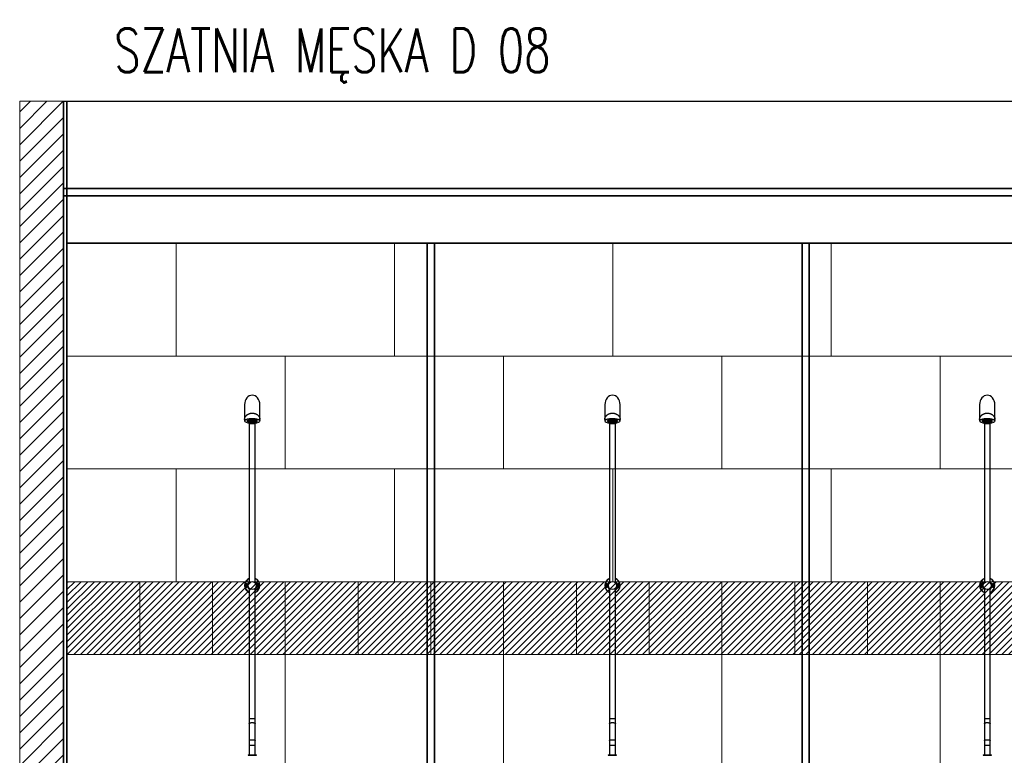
# Model space of a CAD drawing. Header units: millimetres. Extents: x 15214 to 140083, y -437840 to -79279.
# Tile 17 of 64: x 36099 to 36369, y -198313 to -198111. Entities that reach past the tile are written whole.
import ezdxf
from ezdxf.enums import TextEntityAlignment as Align

# ---------------------------------------------------------------- set-up
doc = ezdxf.new("R2010")
doc.units = ezdxf.units.MM
for name, color, linetype, lineweight in [('0-ZABUDOWA GK-MDF', 54, 'Continuous', 35), ('1_POSADZKA PODZIAŁY', 151, 'Continuous', 0), ('1_PŁYTKI KOLOR', 7, 'Continuous', 0), ('A_wymiary', 7, 'Continuous', 5), ('Hatch', 4, 'Continuous', 5), ('Istn-sciany', 3, 'Continuous', 30), ('Opis_pom', 9, 'Continuous', 18), ('Sciany', 2, 'Continuous', 35), ('WYMIAROWANIE', 1, 'Continuous', 13)]:
    doc.layers.add(name, color=color, linetype=linetype, lineweight=lineweight)
doc.layers.add('C-wypos-sanitarne', color=1, linetype='Continuous')
doc.styles.add('TXT', font='simplex.shx')

# ---------------------------------------------------------------- blocks, each defined once
blk = doc.blocks.new('BATERIA PRYSZNCOWA')
at = {"layer": 'C-wypos-sanitarne'}
for p, q in [((35660.2, -195749.7), (35660.2, -195790.5)), ((35702.2, -195790.5), (35702.2, -195749.7)), ((35668.2, -195794.2), (35668.2, -195795)), ((35672.8, -195793.1), (35673.5, -195792.9)), ((35674.1, -195793.6), (35672.8, -195793.1)), ((35673, -195798.2), (35673.2, -195798.1)), ((35674.2, -195798.5), (35673, -195798.2)), ((35674.1, -195793.3), (35673.2, -195793)), ((35673.2, -195798.1), (35673.8, -195798.3)), ((35673.5, -195792.9), (35673.4, -195793)), ((35673.4, -195792.9), (35673.4, -195793)), ((35673.4, -195793), (35674.5, -195793.4)), ((35673.5, -195792.9), (35673.5, -195792.9)), ((35673.7, -195798), (35673.8, -195798)), ((35674.2, -195798.2), (35673.7, -195798)), ((35673.8, -195798), (35674.3, -195798.1)), ((35673.8, -195798.3), (35674.2, -195798.2)), ((35674.8, -195793.3), (35674.1, -195793.6)), ((35674.2, -195793.3), (35674.1, -195793.3)), ((35674.1, -195793.3), (35674.1, -195793.6)), ((35674.1, -195797.7), (35674.2, -195797.6)), ((35674.8, -195797.9), (35674.1, -195797.7)), ((35674.2, -195798.2), (35674.1, -195798.2)), ((35674.2, -195797.6), (35675.5, -195798)), ((35675.1, -195797.9), (35674.2, -195798.2)), ((35675.5, -195798), (35674.2, -195798.5)), ((35674.2, -195798.1), (35674.2, -195798.2)), ((35674.2, -195798.2), (35674.2, -195798.5)), ((35674.3, -195798.1), (35674.8, -195797.9)), ((35674.4, -195792.7), (35674.4, -195793)), ((35674.5, -195793.4), (35674.7, -195793.3)), ((35674.7, -195794), (35674.9, -195795.7)), ((35674.8, -195793.2), (35674.8, -195792.9)), ((35674.8, -195793.1), (35674.8, -195793.1)), ((35674.8, -195793.1), (35674.8, -195793.3)), ((35674.8, -195797.8), (35674.8, -195797.9)), ((35675.2, -195798.8), (35676.2, -195798.2)), ((35675.8, -195798.9), (35675.2, -195798.8)), ((35675.3, -195792.4), (35676.7, -195792.1)), ((35676.2, -195792.9), (35675.3, -195792.4)), ((35675.8, -195798.6), (35675.6, -195798.6)), ((35676.2, -195792.7), (35675.7, -195792.3)), ((35676.8, -195798.3), (35675.8, -195798.9)), ((35676.4, -195798.3), (35675.8, -195798.6)), ((35675.8, -195798.6), (35675.8, -195798.9)), ((35676.8, -195792.2), (35676, -195792.3)), ((35676, -195792.2), (35676, -195792.3)), ((35676, -195792.3), (35676.3, -195792.5)), ((35676.5, -195792.6), (35676.2, -195792.7)), ((35677.8, -195792.7), (35676.2, -195792.9)), ((35676.2, -195792.7), (35676.2, -195792.9)), ((35676.2, -195798.2), (35676.8, -195798.3)), ((35676.3, -195792.5), (35677, -195792.4)), ((35677.1, -195792.4), (35676.4, -195792.5)), ((35676.4, -195792.5), (35676.8, -195792.8)), ((35676.4, -195792.5), (35676.4, -195792.5)), ((35676.7, -195792.1), (35676.8, -195792.2)), ((35676.8, -195792.8), (35677.7, -195792.6)), ((35677, -195792.4), (35677.1, -195792.4)), ((35677.7, -195798.6), (35677.5, -195798.5)), ((35677.7, -195792.6), (35677.8, -195792.7)), ((35677.7, -195798.6), (35677.7, -195798.8)), ((35677.7, -195798.7), (35677.7, -195798.8)), ((35677.7, -195798.7), (35677.7, -195799)), ((35677.7, -195798.8), (35677.7, -195799)), ((35677.7, -195799.1), (35677.7, -195799.2)), ((35678.8, -195799.3), (35677.7, -195799.2)), ((35677.9, -195792), (35678.6, -195791.9)), ((35678.4, -195792.6), (35677.9, -195792)), ((35677.9, -195798.5), (35677.9, -195798.7)), ((35677.9, -195798.5), (35677.9, -195798.7)), ((35677.9, -195799.1), (35678.1, -195799.2)), ((35678.4, -195792.3), (35678.1, -195791.9)), ((35678.3, -195798.9), (35678.1, -195798.9)), ((35678.1, -195799.2), (35678.3, -195798.9)), ((35678.1, -195798.9), (35678.1, -195798.9)), ((35678.2, -195798.5), (35679.3, -195798.7)), ((35678.2, -195798.9), (35678.4, -195798.9)), ((35678.3, -195798.9), (35678.3, -195798.9)), ((35678.8, -195799), (35678.3, -195799)), ((35678.9, -195792.3), (35678.4, -195792.3)), ((35678.4, -195792.3), (35678.4, -195792.6)), ((35680.1, -195792.5), (35678.4, -195792.6)), ((35678.4, -195798.6), (35678.4, -195798.6)), ((35678.6, -195798.6), (35678.4, -195798.6)), ((35678.4, -195798.9), (35678.6, -195798.6)), ((35678.6, -195791.9), (35679, -195792.5)), ((35678.6, -195798.6), (35678.6, -195798.6)), ((35679.1, -195798.6), (35678.8, -195799)), ((35679.3, -195798.7), (35678.8, -195799.3)), ((35678.8, -195799), (35678.8, -195799.3)), ((35679, -195792.5), (35680, -195792.4)), ((35679.9, -195798.7), (35680.7, -195798.7)), ((35680.6, -195799.4), (35679.9, -195798.7)), ((35680, -195792.4), (35680.1, -195792.5)), ((35680.6, -195799.1), (35680.2, -195798.7)), ((35680.4, -195792.4), (35681.2, -195791.8)), ((35680.7, -195792.4), (35680.4, -195792.4)), ((35680.6, -195799.1), (35680.6, -195799.4)), ((35681, -195799.1), (35680.6, -195799.1)), ((35681.2, -195799.4), (35680.6, -195799.4)), ((35680.7, -195792.2), (35680.7, -195792.4)), ((35680.9, -195792.3), (35680.7, -195792.4)), ((35680.7, -195798.7), (35680.8, -195798.9)), ((35680.8, -195798.9), (35681.5, -195798.9)), ((35680.9, -195792), (35680.9, -195792)), ((35681.3, -195792), (35680.9, -195792.2)), ((35680.9, -195792), (35680.9, -195792.2)), ((35680.9, -195792.1), (35680.9, -195792.3)), ((35680.9, -195792.2), (35681.5, -195792.2)), ((35681.6, -195792.3), (35680.9, -195792.3)), ((35681.5, -195798.9), (35680.9, -195798.9)), ((35680.9, -195798.9), (35681.1, -195799.2)), ((35680.9, -195798.9), (35680.9, -195798.9)), ((35681.1, -195799.2), (35681.5, -195798.9)), ((35681.2, -195791.8), (35681.8, -195791.8)), ((35682, -195798.7), (35681.2, -195799.4)), ((35681.2, -195799.1), (35681.2, -195799.4)), ((35681.3, -195791.8), (35681.3, -195792)), ((35681.5, -195792.2), (35681.3, -195792)), ((35681.5, -195792), (35681.4, -195791.8)), ((35681.6, -195792), (35681.5, -195792)), ((35681.5, -195792), (35681.5, -195792.2)), ((35681.5, -195798.9), (35681.7, -195798.7)), ((35681.5, -195798.9), (35681.5, -195798.9)), ((35681.5, -195798.9), (35681.5, -195798.9)), ((35681.7, -195792.2), (35681.6, -195792)), ((35681.6, -195792), (35681.6, -195792.3)), ((35681.7, -195792.5), (35681.6, -195792.3)), ((35682.2, -195792.2), (35681.7, -195792.2)), ((35681.7, -195792.2), (35681.7, -195792.5)), ((35682.5, -195792.5), (35681.7, -195792.5)), ((35681.7, -195798.7), (35682, -195798.7)), ((35681.8, -195791.8), (35682.5, -195792.5)), ((35682.3, -195798.7), (35684, -195798.6)), ((35682.4, -195798.8), (35682.3, -195798.7)), ((35683.4, -195798.7), (35682.4, -195798.8)), ((35682.4, -195798.7), (35682.4, -195798.8)), ((35683.1, -195792.5), (35683.6, -195791.9)), ((35684.2, -195792.6), (35683.1, -195792.5)), ((35683.8, -195792.3), (35683.3, -195792.2)), ((35683.4, -195798.6), (35683.4, -195798.7)), ((35683.8, -195799.3), (35683.4, -195798.7)), ((35683.8, -195799), (35683.5, -195798.6)), ((35683.6, -195791.9), (35684.7, -195792)), ((35684, -195792), (35683.8, -195792.2)), ((35683.8, -195792.2), (35683.8, -195792.5)), ((35684, -195792.3), (35683.8, -195792.5)), ((35683.8, -195792.5), (35684, -195792.5)), ((35684.3, -195798.9), (35683.8, -195799)), ((35683.8, -195799), (35683.8, -195799.3)), ((35684.5, -195799.2), (35683.8, -195799.3)), ((35684.1, -195792), (35684, -195792)), ((35684, -195792), (35684, -195792.3)), ((35684.2, -195792.3), (35684, -195792.3)), ((35684, -195798.6), (35684.5, -195799.2)), ((35684.1, -195791.9), (35684.1, -195791.9)), ((35684.1, -195791.9), (35684.1, -195792.2)), ((35684.3, -195792), (35684.1, -195792.2)), ((35684.1, -195792.2), (35684.3, -195792.2)), ((35684.2, -195792.2), (35684.2, -195792.3)), ((35684.2, -195792.6), (35684.2, -195792.6)), ((35684.3, -195791.9), (35684.3, -195792)), ((35684.5, -195792), (35684.3, -195792)), ((35684.5, -195792), (35684.5, -195792)), ((35684.5, -195792.4), (35684.5, -195792.2)), ((35684.6, -195798.5), (35686.2, -195798.2)), ((35684.7, -195798.6), (35684.6, -195798.5)), ((35684.7, -195792.1), (35684.7, -195792)), ((35685, -195792), (35684.7, -195792)), ((35684.7, -195792), (35684.7, -195792.3)), ((35685.6, -195798.4), (35684.7, -195798.6)), ((35684.7, -195798.5), (35684.7, -195798.6)), ((35685.2, -195792.5), (35685.2, -195792.5)), ((35685.3, -195792.1), (35685.3, -195792.2)), ((35685.3, -195798.7), (35686, -195798.6)), ((35685.4, -195798.8), (35685.3, -195798.7)), ((35686.1, -195798.7), (35685.4, -195798.8)), ((35685.4, -195798.7), (35685.4, -195798.8)), ((35685.6, -195792.8), (35686.6, -195792.3)), ((35686.2, -195792.9), (35685.6, -195792.8)), ((35685.6, -195798.3), (35685.6, -195798.4)), ((35686, -195798.6), (35685.6, -195798.4)), ((35685.6, -195799), (35686.3, -195798.9)), ((35685.7, -195799.1), (35685.6, -195799)), ((35687.1, -195798.8), (35685.7, -195799.1)), ((35685.7, -195799), (35685.7, -195799.1)), ((35686, -195798.3), (35685.9, -195798.3)), ((35686.2, -195792.7), (35686, -195792.6)), ((35686, -195798.3), (35686, -195798.6)), ((35686.1, -195798.4), (35686, -195798.4)), ((35686.3, -195798.6), (35686.1, -195798.4)), ((35686.1, -195798.4), (35686.1, -195798.7)), ((35686.3, -195798.9), (35686.1, -195798.7)), ((35686.8, -195792.3), (35686.2, -195792.7)), ((35687.2, -195792.4), (35686.2, -195792.9)), ((35686.2, -195792.7), (35686.2, -195792.9)), ((35686.2, -195798.2), (35687.1, -195798.8)), ((35686.7, -195798.6), (35686.3, -195798.7)), ((35686.3, -195798.6), (35686.3, -195798.9)), ((35686.6, -195792.3), (35687.2, -195792.4)), ((35686.9, -195793.1), (35688.2, -195792.6)), ((35688.2, -195793.5), (35686.9, -195793.1)), ((35687.5, -195793), (35687.3, -195793)), ((35687.4, -195798), (35687.3, -195798)), ((35687.4, -195798), (35687.4, -195798.3)), ((35688.1, -195792.8), (35687.5, -195793)), ((35688.1, -195793), (35687.5, -195793.2)), ((35687.5, -195793), (35687.5, -195793.2)), ((35687.5, -195793.2), (35688.3, -195793.5)), ((35687.5, -195795.7), (35687.7, -195794)), ((35687.6, -195797.8), (35688.3, -195797.6)), ((35687.6, -195797.8), (35687.6, -195797.9)), ((35687.7, -195794), (35687.7, -195793.9)), ((35687.9, -195797.8), (35687.7, -195797.8)), ((35687.7, -195797.8), (35687.7, -195797.8)), ((35687.9, -195797.7), (35687.9, -195797.8)), ((35689, -195798.2), (35687.9, -195797.8)), ((35688.2, -195792.8), (35688.1, -195792.8)), ((35688.1, -195792.8), (35688.1, -195793)), ((35688.6, -195793.2), (35688.1, -195793)), ((35688.2, -195792.6), (35689.4, -195793)), ((35688.3, -195792.7), (35688.2, -195792.7)), ((35688.2, -195792.7), (35688.2, -195793)), ((35688.6, -195792.8), (35688.2, -195793)), ((35688.2, -195793), (35688.7, -195793.2)), ((35688.2, -195793.4), (35688.2, -195793.5)), ((35688.3, -195793.5), (35688.2, -195793.5)), ((35689, -195797.9), (35688.2, -195797.6)), ((35688.3, -195797.6), (35689.6, -195798.1)), ((35689.2, -195793.1), (35688.6, -195792.8)), ((35688.6, -195792.8), (35688.6, -195792.8)), ((35688.6, -195793.1), (35688.6, -195793.2)), ((35688.7, -195793.2), (35688.6, -195793.2)), ((35689.6, -195798.1), (35688.9, -195798.3)), ((35688.9, -195798.2), (35689, -195798.2)), ((35688.9, -195798.2), (35688.9, -195798.3)), ((35689.2, -195797.9), (35689, -195798)), ((35689, -195797.9), (35689, -195798.2)), ((35689.4, -195793), (35689.2, -195793.1)), ((35689.2, -195793), (35689.2, -195793.1)), ((35694.2, -195795), (35694.2, -195794.2)), ((35673.2, -195801.3), (35673.2, -196239.4)), ((35689.2, -196239.4), (35689.2, -195801.3)), ((35661.2, -196246.3), (35669.2, -196246.3)), ((35669.2, -196247.5), (35661.2, -196247.5)), ((35673.2, -196254.5), (35673.2, -196612.7)), ((35689.2, -196612.7), (35689.2, -196254.5)), ((35693.2, -196246.3), (35701.2, -196246.3)), ((35701.2, -196247.5), (35693.2, -196247.5)), ((35673.2, -196612.7), (35673.2, -196625.6)), ((35673.2, -196612.7), (35689.2, -196612.7)), ((35673.2, -196625.6), (35673.2, -196672.6)), ((35689.2, -196625.6), (35689.2, -196612.7)), ((35689.2, -196672.6), (35689.2, -196625.6)), ((35673.2, -196672.6), (35673.2, -196685.6)), ((35673.2, -196685.6), (35673.2, -196712.4)), ((35673.2, -196685.6), (35689.2, -196685.6)), ((35689.2, -196685.6), (35689.2, -196672.6)), ((35689.2, -196712.4), (35689.2, -196685.6)), ((35669.7, -196712.4), (35669.7, -196713.4)), ((35669.7, -196712.4), (35671.2, -196712.4)), ((35669.7, -196713.4), (35671.2, -196713.4)), ((35671.2, -196712.4), (35692.7, -196712.4)), ((35671.2, -196713.4), (35692.7, -196713.4)), ((35692.7, -196713.4), (35692.7, -196712.4))]:
    blk.add_line(p, q, dxfattribs=at)
at = {"layer": 'C-wypos-sanitarne', "flags": 128}
for points in [[(35660.2, -195790.5), (35660.2, -195789.9), (35660.3, -195789.1), (35660.4, -195788.2), (35660.6, -195787.3), (35660.8, -195786.5), (35661.1, -195785.7), (35661.4, -195784.8), (35661.8, -195784), (35662.2, -195783.2), (35662.7, -195782.5), (35663.2, -195781.7), (35663.7, -195781), (35664.4, -195780.3), (35665, -195779.6), (35665.7, -195778.9), (35666.4, -195778.3), (35667.2, -195777.7), (35668, -195777.2), (35668.8, -195776.6), (35669.7, -195776.1), (35670.6, -195775.7), (35671.5, -195775.3), (35672.5, -195774.9), (35673.5, -195774.5), (35674.5, -195774.2), (35675.5, -195774), (35676.5, -195773.8), (35677.5, -195773.6), (35678.6, -195773.5), (35679.6, -195773.4), (35680.7, -195773.3), (35681.7, -195773.3), (35682.8, -195773.4), (35683.8, -195773.5), (35684.9, -195773.6), (35685.9, -195773.8), (35686.9, -195774), (35687.9, -195774.2), (35688.9, -195774.5), (35689.9, -195774.9), (35690.9, -195775.3), (35691.8, -195775.7), (35692.7, -195776.1), (35693.6, -195776.6), (35694.4, -195777.2), (35695.2, -195777.7), (35696, -195778.3), (35696.7, -195778.9), (35697.4, -195779.6), (35698, -195780.3), (35698.7, -195781), (35699.2, -195781.7), (35699.7, -195782.5), (35700.2, -195783.2), (35700.6, -195784), (35701, -195784.8), (35701.3, -195785.7), (35701.6, -195786.5), (35701.8, -195787.3), (35702, -195788.2), (35702.1, -195789.1), (35702.2, -195789.9), (35702.2, -195790.5)], [(35681.2, -195799.5), (35680.4, -195799.5), (35679.5, -195799.5), (35678.7, -195799.5), (35677.9, -195799.4), (35677.1, -195799.3), (35676.3, -195799.2), (35675.5, -195799.1), (35674.8, -195799), (35674.1, -195798.8), (35673.4, -195798.7), (35672.7, -195798.5), (35672.1, -195798.3), (35671.5, -195798.1), (35671, -195797.9), (35670.4, -195797.6), (35670, -195797.4), (35669.6, -195797.1), (35669.2, -195796.9), (35668.9, -195796.6), (35668.6, -195796.4), (35668.4, -195796.1), (35668.2, -195795.8), (35668.1, -195795.5), (35668, -195795.2), (35668, -195794.9), (35668, -195794.7), (35668.1, -195794.4), (35668.3, -195794.1), (35668.5, -195793.8), (35668.7, -195793.5), (35669, -195793.3), (35669.4, -195793), (35669.8, -195792.8), (35670.2, -195792.5), (35670.7, -195792.3), (35671.2, -195792.1), (35671.8, -195791.9), (35672.4, -195791.7), (35673, -195791.5), (35673.7, -195791.3), (35674.4, -195791.1), (35675.2, -195791), (35675.9, -195790.9), (35676.7, -195790.8), (35677.5, -195790.7), (35678.3, -195790.6), (35679.1, -195790.6), (35679.9, -195790.5), (35680.8, -195790.5), (35681.6, -195790.5), (35682.5, -195790.5), (35683.3, -195790.6), (35684.1, -195790.6), (35684.9, -195790.7), (35685.7, -195790.8), (35686.5, -195790.9), (35687.2, -195791), (35688, -195791.1), (35688.7, -195791.3), (35689.4, -195791.5), (35690, -195791.7), (35690.6, -195791.9), (35691.2, -195792.1), (35691.7, -195792.3), (35692.2, -195792.5), (35692.6, -195792.8), (35693, -195793), (35693.4, -195793.3), (35693.7, -195793.5), (35693.9, -195793.8), (35694.1, -195794.1), (35694.3, -195794.4), (35694.4, -195794.7), (35694.4, -195794.9), (35694.4, -195795.2), (35694.3, -195795.5), (35694.2, -195795.8), (35694, -195796.1), (35693.8, -195796.4), (35693.5, -195796.6), (35693.2, -195796.9), (35692.8, -195797.1), (35692.4, -195797.4), (35692, -195797.6), (35691.4, -195797.9), (35690.9, -195798.1), (35690.3, -195798.3), (35689.7, -195798.5), (35689, -195798.7), (35688.3, -195798.8), (35687.6, -195799), (35686.9, -195799.1), (35686.1, -195799.2), (35685.3, -195799.3), (35684.5, -195799.4), (35683.7, -195799.5), (35682.9, -195799.5), (35682, -195799.5), (35681.2, -195799.5)], [(35694.2, -195795), (35694.2, -195795.3), (35694.1, -195795.6), (35694, -195795.9), (35693.8, -195796.1), (35693.6, -195796.4), (35693.3, -195796.7), (35692.9, -195796.9), (35692.6, -195797.2), (35692.1, -195797.4), (35691.7, -195797.7), (35691.2, -195797.9), (35690.6, -195798.1), (35690, -195798.3), (35689.4, -195798.5), (35688.7, -195798.6), (35688.1, -195798.8), (35687.3, -195798.9), (35686.6, -195799.1), (35685.8, -195799.2), (35685.1, -195799.3), (35684.3, -195799.3), (35683.5, -195799.4), (35682.6, -195799.4), (35681.8, -195799.5), (35681, -195799.5), (35680.2, -195799.5), (35679.3, -195799.4), (35678.5, -195799.4), (35677.7, -195799.3), (35676.9, -195799.2), (35676.2, -195799.1), (35675.4, -195799), (35674.7, -195798.9), (35674, -195798.7), (35673.3, -195798.6), (35672.7, -195798.4), (35672.1, -195798.2), (35671.5, -195798), (35671, -195797.8), (35670.5, -195797.5), (35670, -195797.3), (35669.6, -195797.1), (35669.3, -195796.8), (35669, -195796.5), (35668.7, -195796.3), (35668.5, -195796), (35668.4, -195795.7), (35668.3, -195795.4), (35668.2, -195795.2), (35668.2, -195794.9), (35668.3, -195794.6), (35668.4, -195794.3), (35668.5, -195794), (35668.7, -195793.8), (35669, -195793.5), (35669.3, -195793.2), (35669.6, -195793), (35670, -195792.7), (35670.5, -195792.5), (35671, -195792.3), (35671.5, -195792.1), (35672.1, -195791.8), (35672.7, -195791.7), (35673.3, -195791.5), (35674, -195791.3), (35674.7, -195791.2), (35675.4, -195791), (35676.2, -195790.9), (35676.9, -195790.8), (35677.7, -195790.7), (35678.5, -195790.7), (35679.3, -195790.6), (35680.2, -195790.6), (35681, -195790.6), (35681.8, -195790.6), (35682.6, -195790.6), (35683.5, -195790.6), (35684.3, -195790.7), (35685.1, -195790.8), (35685.8, -195790.9), (35686.6, -195791), (35687.3, -195791.1), (35688.1, -195791.2), (35688.7, -195791.4), (35689.4, -195791.6), (35690, -195791.8), (35690.6, -195791.9), (35691.2, -195792.2), (35691.7, -195792.4), (35692.1, -195792.6), (35692.6, -195792.9), (35692.9, -195793.1), (35693.3, -195793.4), (35693.6, -195793.6), (35693.8, -195793.9), (35694, -195794.2), (35694.1, -195794.5), (35694.2, -195794.7), (35694.2, -195795)], [(35669.9, -195795.1), (35670.1, -195794.8), (35670.2, -195794.6), (35670.5, -195794.3), (35670.7, -195794.1), (35671.1, -195793.8), (35671.4, -195793.6), (35671.9, -195793.4), (35672.3, -195793.2), (35672.8, -195793), (35673.4, -195792.8), (35674, -195792.6), (35674.6, -195792.4), (35675.3, -195792.3), (35675.9, -195792.1), (35676.6, -195792), (35677.4, -195791.9), (35678.1, -195791.8), (35678.9, -195791.8), (35679.6, -195791.7), (35680.4, -195791.7), (35681.2, -195791.7), (35682, -195791.7), (35682.8, -195791.7), (35683.5, -195791.8), (35684.3, -195791.8), (35685, -195791.9), (35685.8, -195792), (35686.5, -195792.1), (35687.1, -195792.3), (35687.8, -195792.4), (35688.4, -195792.6), (35689, -195792.8), (35689.5, -195793), (35690.1, -195793.2), (35690.5, -195793.4), (35690.9, -195793.6), (35691.3, -195793.8), (35691.7, -195794.1), (35691.9, -195794.3), (35692.2, -195794.6), (35692.3, -195794.8), (35692.5, -195795.1)], [(35669.9, -195795.1), (35670.2, -195795.1), (35670.5, -195795.1), (35670.8, -195795.1), (35671.1, -195795.1), (35671.3, -195795.2), (35671.5, -195795.2), (35671.7, -195795.3), (35671.8, -195795.4), (35671.9, -195795.5), (35671.9, -195795.6), (35671.9, -195795.7), (35671.8, -195795.8), (35671.7, -195795.9), (35671.5, -195795.9), (35671.3, -195796), (35671.1, -195796), (35670.8, -195796.1), (35670.5, -195796.1), (35670.2, -195796.1), (35669.9, -195796.1)], [(35692.5, -195796.1), (35692.3, -195796.3), (35692.2, -195796.6), (35691.9, -195796.8), (35691.7, -195797.1), (35691.3, -195797.3), (35690.9, -195797.6), (35690.5, -195797.8), (35690.1, -195798), (35689.5, -195798.2), (35689, -195798.4), (35688.4, -195798.6), (35687.8, -195798.7), (35687.1, -195798.9), (35686.5, -195799), (35685.8, -195799.1), (35685, -195799.2), (35684.3, -195799.3), (35683.5, -195799.4), (35682.8, -195799.4), (35682, -195799.5), (35681.2, -195799.5), (35680.4, -195799.5), (35679.6, -195799.4), (35678.9, -195799.4), (35678.1, -195799.3), (35677.4, -195799.2), (35676.6, -195799.1), (35675.9, -195799), (35675.3, -195798.9), (35674.6, -195798.7), (35674, -195798.6), (35673.4, -195798.4), (35672.8, -195798.2), (35672.3, -195798), (35671.9, -195797.8), (35671.4, -195797.6), (35671.1, -195797.3), (35670.7, -195797.1), (35670.5, -195796.8), (35670.2, -195796.6), (35670.1, -195796.3), (35669.9, -195796.1)], [(35690.1, -195795.6), (35690.1, -195795.8), (35690, -195796), (35689.9, -195796.3), (35689.7, -195796.5), (35689.5, -195796.7), (35689.2, -195796.9), (35688.8, -195797.1), (35688.5, -195797.3), (35688.1, -195797.5), (35687.6, -195797.7), (35687.1, -195797.9), (35686.6, -195798), (35686, -195798.1), (35685.5, -195798.3), (35684.8, -195798.4), (35684.2, -195798.4), (35683.6, -195798.5), (35682.9, -195798.6), (35682.2, -195798.6), (35681.5, -195798.6), (35680.9, -195798.6), (35680.2, -195798.6), (35679.5, -195798.6), (35678.8, -195798.5), (35678.2, -195798.4), (35677.6, -195798.4), (35676.9, -195798.3), (35676.4, -195798.1), (35675.8, -195798), (35675.3, -195797.9), (35674.8, -195797.7), (35674.3, -195797.5), (35673.9, -195797.3), (35673.5, -195797.1), (35673.2, -195796.9), (35672.9, -195796.7), (35672.7, -195796.5), (35672.5, -195796.3), (35672.4, -195796), (35672.3, -195795.8), (35672.3, -195795.6), (35672.3, -195795.3), (35672.4, -195795.1), (35672.5, -195794.9), (35672.7, -195794.7), (35672.9, -195794.4), (35673.2, -195794.2), (35673.5, -195794), (35673.9, -195793.8), (35674.3, -195793.6), (35674.8, -195793.5), (35675.3, -195793.3), (35675.8, -195793.2), (35676.4, -195793), (35676.9, -195792.9), (35677.6, -195792.8), (35678.2, -195792.7), (35678.8, -195792.6), (35679.5, -195792.6), (35680.2, -195792.6), (35680.9, -195792.5), (35681.5, -195792.5), (35682.2, -195792.6), (35682.9, -195792.6), (35683.6, -195792.6), (35684.2, -195792.7), (35684.8, -195792.8), (35685.5, -195792.9), (35686, -195793), (35686.6, -195793.2), (35687.1, -195793.3), (35687.6, -195793.5), (35688.1, -195793.6), (35688.5, -195793.8), (35688.8, -195794), (35689.2, -195794.2), (35689.5, -195794.4), (35689.7, -195794.7), (35689.9, -195794.9), (35690, -195795.1), (35690.1, -195795.3), (35690.1, -195795.6)], [(35674.2, -195793.7), (35674.6, -195794.2), (35674.7, -195794.3)], [(35687.5, -195795.6), (35687.5, -195795.4), (35687.4, -195795.2), (35687.2, -195795), (35687.1, -195794.8), (35686.8, -195794.6), (35686.5, -195794.5), (35686.2, -195794.3), (35685.8, -195794.1), (35685.4, -195794), (35685, -195793.9), (35684.5, -195793.8), (35684, -195793.7), (35683.5, -195793.6), (35682.9, -195793.5), (35682.4, -195793.5), (35681.8, -195793.4), (35681.2, -195793.4), (35680.6, -195793.4), (35680, -195793.5), (35679.5, -195793.5), (35678.9, -195793.6), (35678.4, -195793.7), (35677.9, -195793.8), (35677.4, -195793.9), (35677, -195794), (35676.6, -195794.1), (35676.2, -195794.3), (35675.9, -195794.5), (35675.6, -195794.6), (35675.3, -195794.8), (35675.2, -195795), (35675, -195795.2), (35674.9, -195795.4), (35674.9, -195795.6), (35674.9, -195795.8), (35675, -195796), (35675.2, -195796.2), (35675.3, -195796.4), (35675.6, -195796.5), (35675.9, -195796.7), (35676.2, -195796.9), (35676.6, -195797), (35677, -195797.2), (35677.4, -195797.3), (35677.9, -195797.4), (35678.4, -195797.5), (35678.9, -195797.6), (35679.5, -195797.6), (35680, -195797.7), (35680.6, -195797.7), (35681.2, -195797.7), (35681.8, -195797.7), (35682.4, -195797.7), (35682.9, -195797.6), (35683.5, -195797.6), (35684, -195797.5), (35684.5, -195797.4), (35685, -195797.3), (35685.4, -195797.2), (35685.8, -195797), (35686.2, -195796.9), (35686.5, -195796.7), (35686.8, -195796.5), (35687.1, -195796.4), (35687.2, -195796.2), (35687.4, -195796), (35687.5, -195795.8), (35687.5, -195795.6)], [(35685.3, -195795.6), (35685.2, -195795.4), (35685.1, -195795.3), (35685, -195795.1), (35684.8, -195795), (35684.6, -195794.8), (35684.3, -195794.7), (35684, -195794.6), (35683.7, -195794.5), (35683.3, -195794.4), (35682.9, -195794.3), (35682.5, -195794.3), (35682, -195794.2), (35681.5, -195794.2), (35681.1, -195794.2), (35680.6, -195794.2), (35680.2, -195794.2), (35679.7, -195794.3), (35679.3, -195794.4), (35678.9, -195794.4), (35678.5, -195794.5), (35678.2, -195794.6), (35677.9, -195794.8), (35677.7, -195794.9), (35677.5, -195795), (35677.3, -195795.2), (35677.2, -195795.3), (35677.2, -195795.5), (35677.2, -195795.7), (35677.2, -195795.8), (35677.3, -195796), (35677.5, -195796.1), (35677.7, -195796.3), (35677.9, -195796.4), (35678.2, -195796.5), (35678.5, -195796.6), (35678.9, -195796.7), (35679.3, -195796.8), (35679.7, -195796.9), (35680.2, -195796.9), (35680.6, -195797), (35681.1, -195797), (35681.5, -195797), (35682, -195796.9), (35682.5, -195796.9), (35682.9, -195796.8), (35683.3, -195796.8), (35683.7, -195796.7), (35684, -195796.6), (35684.3, -195796.5), (35684.6, -195796.3), (35684.8, -195796.2), (35685, -195796), (35685.1, -195795.9), (35685.2, -195795.7), (35685.3, -195795.6)], [(35687.7, -195794.3), (35687.8, -195794.2), (35688.2, -195793.7)], [(35692.5, -195796.1), (35692.2, -195796.1), (35691.9, -195796.1), (35691.6, -195796.1), (35691.3, -195796), (35691.1, -195796), (35690.9, -195795.9), (35690.7, -195795.9), (35690.6, -195795.8), (35690.5, -195795.7), (35690.4, -195795.6), (35690.5, -195795.5), (35690.6, -195795.4), (35690.7, -195795.3), (35690.9, -195795.2), (35691.1, -195795.2), (35691.3, -195795.1), (35691.6, -195795.1), (35691.9, -195795.1), (35692.2, -195795.1), (35692.5, -195795.1)], [(35673.2, -196625.6), (35673.2, -196625.4), (35673.3, -196625.3), (35673.4, -196625.1), (35673.6, -196625), (35673.9, -196624.8), (35674.1, -196624.6), (35674.5, -196624.5), (35674.8, -196624.4), (35675.3, -196624.2), (35675.7, -196624.1), (35676.2, -196624), (35676.7, -196623.9), (35677.3, -196623.8), (35677.9, -196623.7), (35678.5, -196623.7), (35679.1, -196623.6), (35679.7, -196623.6), (35680.4, -196623.6), (35681, -196623.5), (35681.7, -196623.6), (35682.3, -196623.6), (35683, -196623.6), (35683.6, -196623.6), (35684.2, -196623.7), (35684.8, -196623.8), (35685.4, -196623.9), (35685.9, -196623.9), (35686.4, -196624.1), (35686.9, -196624.2), (35687.4, -196624.3), (35687.7, -196624.4), (35688.1, -196624.6), (35688.4, -196624.7), (35688.7, -196624.9), (35688.9, -196625), (35689, -196625.2), (35689.1, -196625.4), (35689.2, -196625.5), (35689.2, -196625.6)], [(35673.2, -196672.6), (35673.2, -196672.4), (35673.3, -196672.3), (35673.4, -196672.1), (35673.6, -196672), (35673.9, -196671.8), (35674.1, -196671.6), (35674.5, -196671.5), (35674.8, -196671.4), (35675.3, -196671.2), (35675.7, -196671.1), (35676.2, -196671), (35676.7, -196670.9), (35677.3, -196670.8), (35677.9, -196670.7), (35678.5, -196670.7), (35679.1, -196670.6), (35679.7, -196670.6), (35680.4, -196670.6), (35681, -196670.5), (35681.7, -196670.5), (35682.3, -196670.6), (35683, -196670.6), (35683.6, -196670.6), (35684.2, -196670.7), (35684.8, -196670.8), (35685.4, -196670.9), (35685.9, -196670.9), (35686.4, -196671), (35686.9, -196671.2), (35687.4, -196671.3), (35687.7, -196671.4), (35688.1, -196671.6), (35688.4, -196671.7), (35688.7, -196671.9), (35688.9, -196672), (35689, -196672.2), (35689.1, -196672.4), (35689.2, -196672.5), (35689.2, -196672.6)]]:
    blk.add_lwpolyline(points, dxfattribs=at)
at = {"layer": 'C-wypos-sanitarne'}
blk.add_circle((35681.2, -196246.9), 11, dxfattribs=at)
for centre, radius, start, end in [((35675.7, -195793), 2.55, 204.9285, 251.6602), ((35676.5, -195790.6), 4.03, 231.6679, 243.3634), ((35675.6, -195793.9), 0.851, 146.6056, 186.2689), ((35686.6, -195792.9), 2.68, 289.4854, 333.9259), ((35686.8, -195793.9), 0.891, 1.3476, 32.8038), ((35685.9, -195790.7), 4.02, 296.6254, 308.3434), ((35681.2, -196246.9), 21, 112.3927, 180), ((35681.2, -196246.9), 20.5, 112.9697, 180), ((35681.2, -196246.9), 21, 292.3927, 67.6073), ((35681.2, -196246.9), 20.5, 0, 67.0303), ((35681.2, -196246.9), 21, 180, 247.6073), ((35665.2, -196246.9), 4.5, 41.8588, 180), ((35665.2, -196246.9), 4.5, 180, 318.1412), ((35681.2, -196246.9), 20.5, 180, 247.0303), ((35665.2, -196246.9), 4, 8.6269, 171.3731), ((35665.2, -196246.9), 4, 188.6269, 351.3731), ((35665.2, -196246.9), 3.7, 170.6676, 189.3324), ((35681.2, -196246.9), 13, 127.9799, 166.6448), ((35681.2, -196246.9), 13, 193.3552, 232.0201), ((35665.2, -196246.9), 3.7, 350.6676, 9.3324), ((35681.2, -196246.9), 13, 13.3552, 52.0201), ((35681.2, -196246.9), 20.5, 292.9697, 0), ((35681.2, -196246.9), 13, 307.9799, 346.6448), ((35697.2, -196246.9), 4, 8.6269, 171.3731), ((35697.2, -196246.9), 4, 188.6269, 351.3731), ((35697.2, -196246.9), 3.7, 170.6676, 189.3324), ((35697.2, -196246.9), 4.5, 0, 138.1412), ((35697.2, -196246.9), 4.5, 221.8588, 0), ((35697.2, -196246.9), 3.7, 350.6676, 9.3324)]:
    blk.add_arc(centre, radius, start, end, dxfattribs=at)
for centre, major_axis, ratio, start_param, end_param in [((35681.2, -195749.7), (0, 25.6), 0.819152, 0, 1.570796), ((35681.2, -195749.7), (0, 25.6), 0.819152, 4.712389, 6.283185), ((35681.2, -195793.2), (21, 0), 0.417529, 3.457786, 5.966992)]:
    blk.add_ellipse(centre, major_axis=major_axis, ratio=ratio, start_param=start_param, end_param=end_param, dxfattribs=at)
for points, knots in [([(35660.2, -195790.5), (35660.2, -195790.6), (35660.2, -195791), (35660.2, -195791.7), (35660.3, -195792.7), (35660.4, -195793.6), (35660.6, -195794.3), (35660.7, -195794.7), (35660.7, -195794.8)], [0, 0, 0, 0, 0.057712, 0.276043, 0.494174, 0.712143, 0.930011, 1, 1, 1, 1]), ([(35661.2, -195795.9), (35661.1, -195795.7), (35660.9, -195795.4), (35660.7, -195794.9), (35660.6, -195794.3), (35660.7, -195793.8), (35660.9, -195793.3), (35661.2, -195792.8), (35661.6, -195792.3), (35662.2, -195791.8), (35662.9, -195791.4), (35663.6, -195791), (35664.5, -195790.6), (35665.5, -195790.2), (35666.5, -195789.8), (35667.7, -195789.5), (35668.9, -195789.2), (35670.2, -195789), (35671.6, -195788.7), (35673.1, -195788.5), (35674.9, -195788.4), (35676.9, -195788.2), (35678.9, -195788.1), (35681, -195788.1), (35683, -195788.1), (35685.1, -195788.2), (35687.1, -195788.3), (35689, -195788.5), (35690.6, -195788.7), (35692.1, -195789), (35693.5, -195789.2), (35694.9, -195789.6), (35696.1, -195789.9), (35697.3, -195790.3), (35698.3, -195790.7), (35699.2, -195791.2), (35699.9, -195791.7), (35700.6, -195792.1), (35701.1, -195792.6), (35701.4, -195793.1), (35701.7, -195793.6), (35701.8, -195794.1), (35701.8, -195794.6), (35701.6, -195795.1), (35701.4, -195795.5), (35701.3, -195795.8), (35701.2, -195795.9)], [0, 0, 0, 0, 0.021863, 0.043726, 0.065156, 0.086667, 0.108177, 0.129605, 0.150439, 0.171348, 0.192257, 0.213092, 0.233811, 0.254601, 0.275394, 0.296118, 0.317387, 0.33872, 0.360061, 0.381341, 0.410049, 0.438861, 0.467697, 0.49644, 0.525785, 0.555228, 0.584646, 0.613957, 0.636973, 0.660065, 0.683147, 0.706148, 0.729255, 0.752458, 0.775658, 0.798759, 0.820036, 0.841394, 0.862751, 0.884028, 0.904741, 0.925527, 0.946315, 0.96703, 0.983515, 1, 1, 1, 1]), ([(35669.9, -195796.1), (35669.8, -195796), (35669.5, -195795.8), (35669.1, -195795.6), (35669, -195795.4), (35668.9, -195795.2), (35669.1, -195795.1), (35669.4, -195795), (35669.7, -195795.1), (35669.9, -195795.1), (35669.9, -195795.1)], [0, 0, 0, 0, 0.142458, 0.285322, 0.422543, 0.553994, 0.683083, 0.813565, 0.948638, 1, 1, 1, 1]), ([(35673.5, -195792.9), (35673.6, -195792.8), (35673.7, -195792.8), (35674, -195792.7), (35674.3, -195792.7), (35674.7, -195792.8), (35674.9, -195792.8), (35675, -195792.8)], [0, 0, 0, 0, 0.187325, 0.374357, 0.560739, 0.779769, 1, 1, 1, 1]), ([(35674.4, -195793), (35674.4, -195793), (35674.2, -195793), (35674.1, -195792.9), (35673.9, -195792.9), (35673.8, -195792.9), (35673.6, -195792.9), (35673.6, -195792.9), (35673.5, -195792.9)], [0, 0, 0, 0, 0.250513, 0.50067, 0.625609, 0.750082, 0.874875, 1, 1, 1, 1]), ([(35674.8, -195792.9), (35674.8, -195792.9), (35674.8, -195792.9), (35674.8, -195792.9), (35674.6, -195792.8), (35674.5, -195792.8), (35674.4, -195792.7)], [0, 0, 0, 0, 0.074693, 0.259421, 0.629407, 1, 1, 1, 1]), ([(35674.7, -195793.3), (35674.7, -195793.3), (35674.8, -195793.3), (35674.8, -195793.3), (35674.8, -195793.2), (35674.8, -195793.1), (35674.6, -195793.1), (35674.5, -195793), (35674.4, -195793)], [0, 0, 0, 0, 0.125138, 0.249923, 0.374393, 0.499291, 0.749454, 1, 1, 1, 1]), ([(35675, -195792.8), (35675, -195792.9), (35675.2, -195792.9), (35675.3, -195793), (35675.3, -195793.1), (35675.1, -195793.3), (35674.9, -195793.3), (35674.8, -195793.3)], [0, 0, 0, 0, 0.18696, 0.373267, 0.559403, 0.779392, 1, 1, 1, 1]), ([(35675.1, -195792.9), (35675.1, -195792.9), (35675, -195793), (35674.9, -195793), (35674.8, -195793.1)], [0, 0, 0, 0, 0.299712, 1, 1, 1, 1]), ([(35677.7, -195799.2), (35677.6, -195799.2), (35677.5, -195799.1), (35677.3, -195799.1), (35677.1, -195799.1), (35677.1, -195799), (35677, -195799), (35677, -195799), (35677.1, -195798.9)], [0, 0, 0, 0, 0.250453, 0.500566, 0.625675, 0.750509, 0.875114, 1, 1, 1, 1]), ([(35677.1, -195798.9), (35677.1, -195798.9), (35677.1, -195798.9), (35677.4, -195798.8), (35677.6, -195798.8), (35677.7, -195798.8)], [0, 0, 0, 0, 0.278404, 0.558149, 1, 1, 1, 1]), ([(35677.2, -195798.6), (35677.2, -195798.6), (35677.3, -195798.6), (35677.4, -195798.5), (35677.5, -195798.5), (35677.7, -195798.5), (35677.9, -195798.5), (35678.1, -195798.5), (35678.2, -195798.5)], [0, 0, 0, 0, 0.124986, 0.249714, 0.374573, 0.499635, 0.749554, 1, 1, 1, 1]), ([(35677.7, -195798.8), (35677.6, -195798.8), (35677.4, -195798.8), (35677.3, -195798.8), (35677.2, -195798.7), (35677.2, -195798.6), (35677.2, -195798.6)], [0, 0, 0, 0, 0.281149, 0.561336, 0.780653, 1, 1, 1, 1]), ([(35677.7, -195798.9), (35677.6, -195798.9), (35677.5, -195798.9), (35677.4, -195798.9), (35677.4, -195798.8)], [0, 0, 0, 0, 0.769643, 1, 1, 1, 1]), ([(35677.9, -195798.6), (35677.9, -195798.6), (35677.8, -195798.7), (35677.8, -195798.7), (35677.7, -195798.7), (35677.7, -195798.7)], [0, 0, 0, 0, 0.169844, 0.584225, 1, 1, 1, 1]), ([(35678.1, -195798.9), (35678.1, -195798.9), (35678, -195798.9), (35677.8, -195798.9), (35677.8, -195799), (35677.7, -195799), (35677.7, -195799)], [0, 0, 0, 0, 0.280422, 0.558023, 0.778658, 1, 1, 1, 1]), ([(35677.7, -195799), (35677.7, -195799), (35677.7, -195799.1), (35677.7, -195799.1), (35677.8, -195799.1), (35677.9, -195799.1), (35677.9, -195799.1)], [0, 0, 0, 0, 0.280671, 0.558517, 0.778813, 1, 1, 1, 1]), ([(35678.4, -195798.6), (35678.3, -195798.6), (35678.2, -195798.6), (35678.1, -195798.6), (35678, -195798.6), (35677.9, -195798.7), (35677.9, -195798.7)], [0, 0, 0, 0, 0.281183, 0.559956, 0.779326, 1, 1, 1, 1]), ([(35677.9, -195798.7), (35677.9, -195798.7), (35677.9, -195798.8), (35677.9, -195798.8), (35678.1, -195798.8), (35678.2, -195798.9), (35678.2, -195798.9)], [0, 0, 0, 0, 0.2806384, 0.5583954, 0.7787849, 1, 1, 1, 1]), ([(35684, -195792.5), (35684.1, -195792.6), (35684.2, -195792.6), (35684.3, -195792.6), (35684.4, -195792.5), (35684.5, -195792.5), (35684.5, -195792.5)], [0, 0, 0, 0, 0.28118, 0.559951, 0.779323, 1, 1, 1, 1]), ([(35684.5, -195792.5), (35684.5, -195792.4), (35684.5, -195792.4), (35684.5, -195792.3), (35684.3, -195792.3), (35684.2, -195792.3), (35684.2, -195792.3)], [0, 0, 0, 0, 0.280641, 0.558396, 0.778784, 1, 1, 1, 1]), ([(35685.2, -195792.5), (35685.2, -195792.6), (35685.1, -195792.6), (35685, -195792.6), (35684.9, -195792.6), (35684.7, -195792.7), (35684.5, -195792.7), (35684.3, -195792.6), (35684.2, -195792.6)], [0, 0, 0, 0, 0.124984, 0.249713, 0.374573, 0.499636, 0.749557, 1, 1, 1, 1]), ([(35684.3, -195792.2), (35684.3, -195792.2), (35684.4, -195792.3), (35684.6, -195792.2), (35684.6, -195792.2), (35684.7, -195792.2), (35684.7, -195792.2)], [0, 0, 0, 0, 0.280422, 0.558025, 0.778657, 1, 1, 1, 1]), ([(35684.7, -195792.2), (35684.7, -195792.1), (35684.7, -195792.1), (35684.7, -195792.1), (35684.6, -195792), (35684.5, -195792), (35684.5, -195792)], [0, 0, 0, 0, 0.280671, 0.558517, 0.778812, 1, 1, 1, 1]), ([(35684.9, -195792.4), (35684.9, -195792.4), (35684.9, -195792.4), (35684.7, -195792.4), (35684.6, -195792.4), (35684.5, -195792.4)], [0, 0, 0, 0, 0.0788042, 0.3970879, 1, 1, 1, 1]), ([(35684.7, -195792), (35684.8, -195792), (35684.9, -195792), (35685.1, -195792.1), (35685.3, -195792.1), (35685.3, -195792.1), (35685.4, -195792.2), (35685.4, -195792.2), (35685.3, -195792.2)], [0, 0, 0, 0, 0.250452, 0.500565, 0.625658, 0.75051, 0.875114, 1, 1, 1, 1]), ([(35685.3, -195792.2), (35685.3, -195792.2), (35685.3, -195792.3), (35685, -195792.3), (35684.8, -195792.3), (35684.7, -195792.3)], [0, 0, 0, 0, 0.278404, 0.558149, 1, 1, 1, 1]), ([(35684.7, -195792.3), (35684.8, -195792.3), (35685, -195792.4), (35685.1, -195792.4), (35685.2, -195792.5), (35685.2, -195792.5), (35685.2, -195792.5)], [0, 0, 0, 0, 0.281148, 0.561336, 0.780651, 1, 1, 1, 1]), ([(35687.4, -195798.3), (35687.4, -195798.3), (35687.2, -195798.2), (35687.1, -195798.1), (35687.1, -195798), (35687.3, -195797.9), (35687.5, -195797.8), (35687.6, -195797.8)], [0, 0, 0, 0, 0.18696, 0.373265, 0.559414, 0.779392, 1, 1, 1, 1]), ([(35687.9, -195798.1), (35687.9, -195798.1), (35687.7, -195798.1), (35687.5, -195798.1), (35687.4, -195798)], [0, 0, 0, 0, 0.380965, 1, 1, 1, 1]), ([(35688.9, -195798.3), (35688.8, -195798.3), (35688.7, -195798.4), (35688.4, -195798.4), (35688.1, -195798.4), (35687.7, -195798.4), (35687.5, -195798.3), (35687.4, -195798.3)], [0, 0, 0, 0, 0.1873251, 0.3743571, 0.5607388, 0.7797682, 1, 1, 1, 1]), ([(35687.7, -195797.8), (35687.7, -195797.8), (35687.6, -195797.9), (35687.6, -195797.9), (35687.6, -195798), (35687.6, -195798), (35687.8, -195798.1), (35687.9, -195798.1), (35688, -195798.1)], [0, 0, 0, 0, 0.125138, 0.249905, 0.374394, 0.499291, 0.749453, 1, 1, 1, 1]), ([(35688, -195798.1), (35688, -195798.2), (35688.2, -195798.2), (35688.3, -195798.3), (35688.5, -195798.3), (35688.6, -195798.3), (35688.8, -195798.3), (35688.8, -195798.2), (35688.9, -195798.2)], [0, 0, 0, 0, 0.250515, 0.500671, 0.625609, 0.750083, 0.874877, 1, 1, 1, 1]), ([(35692.5, -195795.1), (35692.6, -195795.1), (35692.9, -195795), (35693.3, -195795.1), (35693.4, -195795.2), (35693.5, -195795.3), (35693.3, -195795.5), (35693, -195795.8), (35692.7, -195795.9), (35692.5, -195796), (35692.5, -195796.1)], [0, 0, 0, 0, 0.1424615, 0.285321, 0.4225394, 0.5539922, 0.6830821, 0.8135632, 0.948643, 1, 1, 1, 1]), ([(35701.7, -195794.8), (35701.7, -195794.6), (35701.8, -195794.2), (35702, -195793.4), (35702.1, -195792.5), (35702.2, -195791.5), (35702.2, -195790.9), (35702.2, -195790.6), (35702.2, -195790.5)], [0, 0, 0, 0, 0.107175, 0.326928, 0.546218, 0.765088, 0.983604, 1, 1, 1, 1]), ([(35668.6, -196249.9), (35668.6, -196249.8), (35668.8, -196249.6), (35669.1, -196249.2), (35669.4, -196248.7), (35669.5, -196248.1), (35669.7, -196247.6), (35669.7, -196247.1), (35669.7, -196246.6), (35669.6, -196246.1), (35669.5, -196245.5), (35669.2, -196244.9), (35668.9, -196244.3), (35668.6, -196244), (35668.6, -196243.9)], [0, 0, 0, 0, 0.05102, 0.137169, 0.2235, 0.31552, 0.407372, 0.475983, 0.544519, 0.628678, 0.713094, 0.823284, 0.933126, 1, 1, 1, 1]), ([(35693.8, -196243.9), (35693.8, -196244), (35693.6, -196244.2), (35693.3, -196244.7), (35693, -196245.2), (35692.9, -196245.7), (35692.7, -196246.2), (35692.7, -196246.8), (35692.7, -196247.3), (35692.8, -196247.8), (35692.9, -196248.4), (35693.2, -196249), (35693.5, -196249.5), (35693.8, -196249.8), (35693.8, -196249.9)], [0, 0, 0, 0, 0.0510203, 0.1371686, 0.2235078, 0.31552, 0.4073803, 0.4759823, 0.5445184, 0.6286777, 0.7130941, 0.8232843, 0.9331263, 1, 1, 1, 1])]:
    blk.add_open_spline(points, degree=3, knots=knots, dxfattribs=at)

msp = doc.modelspace()

# ---------------------------------------------------------------- hatches: boundary and pattern name
at = {"layer": '1_PŁYTKI KOLOR', "true_color": 0xcfa968}
h = msp.add_hatch(dxfattribs=at)
h.set_pattern_fill('ANSI31', color=43, scale=0.4)
h.paths.add_polyline_path([(36652.6213, -198265.54718), (36111.6213, -198265.54718), (36111.6213, -198285.54718), (36652.6213, -198285.54718)])
at = {"layer": 'Hatch'}
h = msp.add_hatch(dxfattribs=at)
h.set_pattern_fill('ANSI31', color=256)
h.set_pattern_definition([(45, (-23967.946, -3769.959), (-2.24506403, 2.24506403), [])])
h.paths.add_polyline_path([(36098.6213, -198409.54718), (36110.6213, -198409.54718), (36110.6213, -198133.54718), (36098.6213, -198133.54718)])

# ---------------------------------------------------------------- linework, layer by layer
at = {"layer": '0-ZABUDOWA GK-MDF'}
for points in [[(36110.6213, -198157.54718), (36653.6213, -198157.54718)], [(36110.6213, -198159.54718), (36653.6213, -198159.54718)], [(36210.6213, -198409.54718), (36210.6213, -198172.54718), (36212.6213, -198172.54718), (36212.6213, -198409.54718)], [(36313.6213, -198409.54718), (36313.6213, -198172.54718), (36315.6213, -198172.54718), (36315.6213, -198409.54718)]]:
    msp.add_lwpolyline(points, dxfattribs=at)
at = {"layer": '1_POSADZKA PODZIAŁY', "linetype": 'Continuous'}
msp.add_lwpolyline([(36111.6213, -198409.54718), (36424.6213, -198409.54718), (36424.6213, -198172.54718), (36111.6213, -198172.54718)], close=True, dxfattribs=at)
for points in [[(36141.6213, -198203.54718), (36141.6213, -198172.54718)], [(36201.6213, -198203.54718), (36201.6213, -198172.54718)], [(36261.6213, -198203.54718), (36261.6213, -198172.54718)], [(36321.6213, -198203.54718), (36321.6213, -198172.54718)], [(36111.6213, -198203.54718), (36424.6213, -198203.54718)], [(36171.6213, -198234.54718), (36171.6213, -198203.54718)], [(36231.6213, -198234.54718), (36231.6213, -198203.54718)], [(36291.6213, -198234.54718), (36291.6213, -198203.54718)], [(36351.6213, -198234.54718), (36351.6213, -198203.54718)], [(36111.6213, -198234.54718), (36424.6213, -198234.54718)], [(36141.6213, -198265.54718), (36141.6213, -198234.54718)], [(36201.6213, -198265.54718), (36201.6213, -198234.54718)], [(36261.6213, -198265.54718), (36261.6213, -198234.54718)], [(36321.6213, -198265.54718), (36321.6213, -198234.54718)], [(36111.6213, -198265.54718), (36424.6213, -198265.54718)], [(36131.6213, -198285.54718), (36131.6213, -198265.54718)], [(36151.6213, -198285.54718), (36151.6213, -198265.54718)], [(36171.6213, -198285.54718), (36171.6213, -198265.54718)], [(36191.6213, -198285.54718), (36191.6213, -198265.54718)], [(36211.6213, -198285.54718), (36211.6213, -198265.54718)], [(36231.6213, -198285.54718), (36231.6213, -198265.54718)], [(36251.6213, -198285.54718), (36251.6213, -198265.54718)], [(36271.6213, -198285.54718), (36271.6213, -198265.54718)], [(36291.6213, -198285.54718), (36291.6213, -198265.54718)], [(36311.6213, -198285.54718), (36311.6213, -198265.54718)], [(36331.6213, -198285.54718), (36331.6213, -198265.54718)], [(36351.6213, -198285.54718), (36351.6213, -198265.54718)], [(36111.6213, -198285.54718), (36424.6213, -198285.54718)], [(36171.6213, -198316.54718), (36171.6213, -198285.54718)], [(36231.6213, -198316.54718), (36231.6213, -198285.54718)], [(36291.6213, -198316.54718), (36291.6213, -198285.54718)], [(36351.6213, -198316.54718), (36351.6213, -198285.54718)]]:
    msp.add_lwpolyline(points, dxfattribs=at)
at = {"layer": 'Istn-sciany'}
msp.add_lwpolyline([(36110.6213, -198133.54718), (36653.6213, -198133.54718)], dxfattribs=at)
at = {"layer": 'Sciany'}
for points in [[(36110.6213, -198409.54718), (36110.6213, -198133.54718)], [(36111.6213, -198409.54718), (36111.6213, -198133.54718)], [(36111.6213, -198172.54718), (36652.6213, -198172.54718)]]:
    msp.add_lwpolyline(points, dxfattribs=at)
at = {"layer": 'WYMIAROWANIE'}
msp.add_lwpolyline([(36098.6213, -198409.54718), (36110.6213, -198409.54718), (36110.6213, -198133.54718), (36098.6213, -198133.54718)], close=True, dxfattribs=at)

# ---------------------------------------------------------------- block references
at = {"layer": 'A_wymiary', "xscale": 0.1, "yscale": 0.1, "zscale": 0.1}
for p in [(32594.40983, -178641.91265), (32693.40983, -178641.91265), (32796.40983, -178641.91265)]:
    msp.add_blockref('BATERIA PRYSZNCOWA', p, dxfattribs=at)

# ---------------------------------------------------------------- texts
at = {"layer": 'Opis_pom', "ltscale": 0.7, "style": 'TXT', "width": 0.7}
msp.add_text('SZATNIA MĘSKA D 08', height=12, dxfattribs=at).set_placement((36184.53603, -198125.5449), align=Align.CENTER)

doc.saveas('drawing.dxf')
